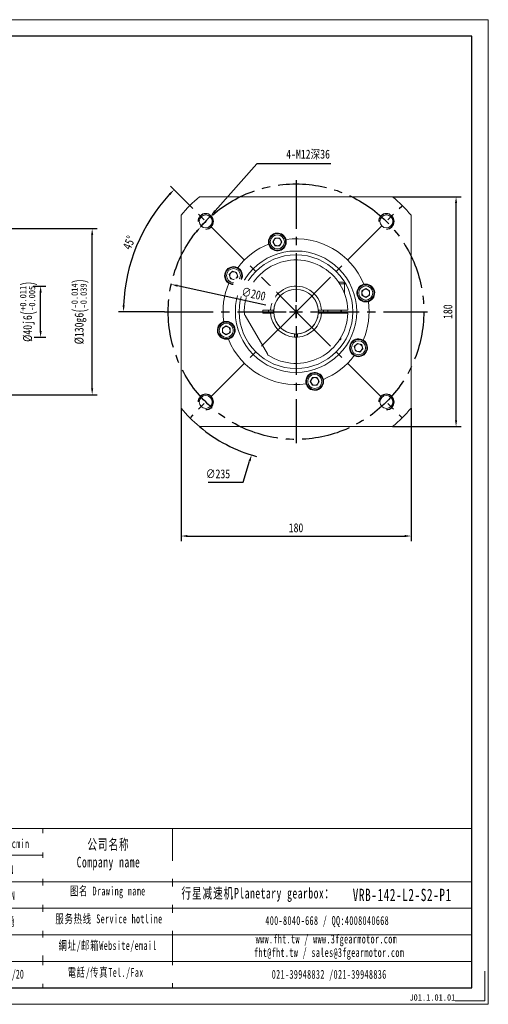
# Model space of a CAD drawing. Header units: millimetres. Extents: x 0 to 1090, y 0 to 771.
# Tile 7 of 7: x 723 to 1090, y 0 to 771. Entities that reach past the tile are written whole.
import ezdxf

# ---------------------------------------------------------------- set-up
doc = ezdxf.new("R2010")
doc.units = ezdxf.units.MM
doc.header["$LTSCALE"] = 2
doc.set_wipeout_variables(frame=1)
doc.header["$PDSIZE"] = -5
doc.linetypes.add('CENTER2', pattern=[28.575, 19.05, -3.175, 3.175, -3.175])
doc.layers.get('0').update_dxf_attribs({"lineweight": 18})
doc.layers.get('Defpoints').update_dxf_attribs({"lineweight": 18})
for name, color, linetype in [('1轮廓实线层', 7, 'Continuous'), ('2细线层', 4, 'Continuous'), ('3中心线层', 1, 'CENTER2'), ('6文字层', 3, 'Continuous'), ('7标注层', 4, 'Continuous')]:
    doc.layers.add(name, color=color, linetype=linetype)
doc.layers.add('图框_外框线', color=7, linetype='Continuous', lineweight=18)
doc.styles.add('TH_GBDIM', font='txt', dxfattribs={"width": 0.8})
doc.styles.add('标准', font='txt', dxfattribs={"width": 0.667})
doc.styles.add('样式 1', font='txt', dxfattribs={"width": 0.8})
doc.dimstyles.new('TH_GBDIM', dxfattribs={"dimscale": 2, "dimtxt": 3.5, "dimasz": 2.5, "dimexe": 2, "dimexo": 0, "dimgap": 1.5, "dimtad": 1, "dimdec": 1, "dimdsep": 46, "dimtxsty": 'TH_GBDIM', "dimcen": 2.5, "dimdle": 5, "dimclrd": 4, "dimclre": 4, "dimclrt": 3, "dimadec": 0, "dimazin": 0, "dimtfac": 0.714286, "dimtdec": 1, "dimtmove": 0, "dimatfit": 3, "dimfxl": 1, "dimtolj": 1, "dimarcsym": 0})

# ---------------------------------------------------------------- blocks, each defined once
blk = doc.blocks.new('*D12')
at = {"color": 4, "lineweight": -2}
for p, q in [((909, 657.95), (876.25, 621.2)), ((966.77, 657.95), (909, 657.95)), ((864.94, 608.51), (872.92, 617.47)), ((861.61, 604.78), (858.28, 601.05))]:
    blk.add_line(p, q, dxfattribs=at)
at = {"color": 4}
for points in [[(875.63, 621.76), (876.87, 620.65), (872.92, 617.47)], [(862.23, 604.23), (860.99, 605.34), (864.94, 608.51)]]:
    blk.add_solid(points, dxfattribs=at)
at = {"layer": 'Defpoints', "color": 0}
for p in [(872.92, 617.47), (864.94, 608.51)]:
    blk.add_point(p, dxfattribs=at)
at = {"color": 3, "insert": (949.09, 665.27), "char_height": 7, "attachment_point": 5, "style": 'TH_GBDIM'}
blk.add_mtext('\\A1;{4-M12深36}{}{}', dxfattribs=at)
blk = doc.blocks.new('*D13')
at = {"color": 4, "lineweight": -2}
for p, q in [((934.64, 542.28), (944.64, 542.28)), ((939.64, 537.28), (939.64, 547.28)), ((898.23, 408.76), (903.35, 425.28)), ((870.91, 408.76), (898.23, 408.76))]:
    blk.add_line(p, q, dxfattribs=at)
blk.add_arc((939.64, 542.28), 117.5, 229.99225, 254.72087, dxfattribs=at)
at = {"color": 4}
blk.add_solid([(904.15, 425.03), (902.56, 425.53), (904.84, 430.05)], dxfattribs=at)
at = {"layer": 'Defpoints', "color": 0}
for p in [(974.44, 654.51), (904.84, 430.05)]:
    blk.add_point(p, dxfattribs=at)
at = {"color": 3, "insert": (878.55, 415.26), "char_height": 7, "attachment_point": 5, "style": 'TH_GBDIM'}
blk.add_mtext('\\A1;∅235', dxfattribs=at)
blk = doc.blocks.new('*D14')
at = {"color": 4, "lineweight": -2}
for p, q in [((849.64, 466.74), (849.64, 362.63)), ((1029.64, 466.74), (1029.64, 362.63)), ((854.64, 366.63), (1024.64, 366.63))]:
    blk.add_line(p, q, dxfattribs=at)
at = {"color": 4}
for points in [[(854.64, 367.46), (854.64, 365.79), (849.64, 366.63)], [(1024.64, 365.79), (1024.64, 367.46), (1029.64, 366.63)]]:
    blk.add_solid(points, dxfattribs=at)
at = {"layer": 'Defpoints', "color": 0}
for p in [(849.64, 466.74), (1029.64, 466.74), (1029.64, 366.63)]:
    blk.add_point(p, dxfattribs=at)
at = {"color": 3, "insert": (939.64, 373.05), "char_height": 7, "attachment_point": 5, "style": 'TH_GBDIM'}
blk.add_mtext('\\A1;180', dxfattribs=at)
blk = doc.blocks.new('*D16')
at = {"color": 4, "lineweight": -2}
for p, q in [((694.01, 562.28), (706.77, 562.28)), ((733.78, 562.28), (743.72, 562.28)), ((739.72, 527.28), (739.72, 557.28)), ((694.01, 522.28), (706.54, 522.28)), ((734.6, 522.28), (743.72, 522.28))]:
    blk.add_line(p, q, dxfattribs=at)
at = {"color": 4}
for points in [[(740.55, 557.28), (738.88, 557.28), (739.72, 562.28)], [(738.88, 527.28), (740.55, 527.28), (739.72, 522.28)]]:
    blk.add_solid(points, dxfattribs=at)
at = {"layer": 'Defpoints', "color": 0}
for p in [(694.01, 562.28), (739.72, 562.28), (694.01, 522.28)]:
    blk.add_point(p, dxfattribs=at)
at = {"color": 3, "insert": (730.32, 542.28), "char_height": 7, "attachment_point": 5, "rotation": 90, "style": 'TH_GBDIM'}
blk.add_mtext('\\A1;{\\A1;{%%c40}{}{j6\\H0.7143x;{\\H2x;\\W0.5;(}\\S+0.011^ -0.005;{\\H2x;\\W0.5;)}}}', dxfattribs=at)
blk = doc.blocks.new('*D17')
at = {"color": 4, "lineweight": -2}
for p, q in [((613.21, 607.28), (784.06, 607.28)), ((780.06, 482.28), (780.06, 602.28)), ((613.21, 477.28), (784.06, 477.28))]:
    blk.add_line(p, q, dxfattribs=at)
at = {"color": 4}
for points in [[(780.9, 602.28), (779.23, 602.28), (780.06, 607.28)], [(779.23, 482.28), (780.9, 482.28), (780.06, 477.28)]]:
    blk.add_solid(points, dxfattribs=at)
at = {"layer": 'Defpoints', "color": 0}
for p in [(613.21, 607.28), (780.06, 607.28), (613.21, 477.28)]:
    blk.add_point(p, dxfattribs=at)
at = {"color": 3, "insert": (770.64, 542.28), "char_height": 7, "attachment_point": 5, "rotation": 90, "style": 'TH_GBDIM'}
blk.add_mtext('\\A1;{\\A1;{%%c130}{}{g6\\H0.7143x;{\\H2x;\\W0.5;(}\\S-0.014^ -0.039;{\\H2x;\\W0.5;)}}}', dxfattribs=at)
blk = doc.blocks.new('*D26')
at = {"layer": '7标注层', "color": 4, "lineweight": -2}
for p, q in [((856.91, 625.01), (841.34, 640.58)), ((836.64, 542.28), (800.62, 542.28))]:
    blk.add_line(p, q, dxfattribs=at)
blk.add_arc((939.64, 542.28), 135.02, 137.12187, 177.87813, dxfattribs=at)
at = {"layer": '7标注层', "color": 4}
for points in [[(841.3, 633.58), (840.1, 634.73), (844.17, 637.76)], [(803.88, 547.3), (805.54, 547.27), (804.62, 542.28)]]:
    blk.add_solid(points, dxfattribs=at)
at = {"layer": 'Defpoints', "color": 0}
for p in [(856.91, 625.01), (822.71, 609.79), (836.64, 542.28), (939.64, 542.28), (1042.64, 542.28)]:
    blk.add_point(p, dxfattribs=at)
at = {"layer": '7标注层', "color": 3, "insert": (809, 596.39), "char_height": 7, "attachment_point": 5, "rotation": 67.5, "style": 'TH_GBDIM'}
blk.add_mtext('\\A1;45%%d', dxfattribs=at)
blk = doc.blocks.new('*D27')
at = {"layer": '7标注层', "color": 4, "lineweight": -2}
for p, q in [((1015.18, 632.28), (1068.91, 632.28)), ((1064.91, 457.28), (1064.91, 627.28)), ((1015.18, 452.28), (1068.91, 452.28))]:
    blk.add_line(p, q, dxfattribs=at)
at = {"layer": '7标注层', "color": 4}
for points in [[(1065.74, 627.28), (1064.07, 627.28), (1064.91, 632.28)], [(1064.07, 457.28), (1065.74, 457.28), (1064.91, 452.28)]]:
    blk.add_solid(points, dxfattribs=at)
at = {"layer": 'Defpoints', "color": 0}
for p in [(1015.18, 632.28), (1064.91, 632.28), (1015.18, 452.28)]:
    blk.add_point(p, dxfattribs=at)
at = {"layer": '7标注层', "color": 3, "insert": (1058.49, 542.28), "char_height": 7, "attachment_point": 5, "rotation": 90, "style": 'TH_GBDIM'}
blk.add_mtext('\\A1;180', dxfattribs=at)
blk = doc.blocks.new('*D33')
at = {"layer": '7标注层', "color": 4, "lineweight": -2}
blk.add_line((916, 547.45), (846.83, 562.58), dxfattribs=at)
at = {"layer": '7标注层', "color": 4}
blk.add_solid([(847.01, 563.39), (846.65, 561.77), (841.95, 563.65)], dxfattribs=at)
at = {"layer": 'Defpoints', "color": 0}
for p in [(841.95, 563.65), (1037.33, 520.92)]:
    blk.add_point(p, dxfattribs=at)
at = {"layer": '7标注层', "color": 3, "insert": (906.39, 556.13), "char_height": 7, "attachment_point": 5, "rotation": 347.66322, "style": 'TH_GBDIM'}
blk.add_mtext('\\A1;∅200', dxfattribs=at)

msp = doc.modelspace()

# ---------------------------------------------------------------- linework, layer by layer
at = {"color": 7, "linetype": 'Continuous', "lineweight": 15}
for p, q in [((1015.18, 632.28), (864.1, 632.28)), ((849.64, 617.82), (849.64, 466.74)), ((1029.64, 466.74), (1029.64, 617.82)), ((923.28, 599.86), (921.55, 596.86)), ((921.55, 596.86), (923.28, 593.86)), ((926.75, 599.86), (923.28, 599.86)), ((923.28, 593.86), (926.75, 593.86)), ((928.48, 596.86), (926.75, 599.86)), ((926.75, 593.86), (928.48, 596.86)), ((889.81, 573.88), (887.36, 571.43)), ((887.36, 571.43), (888.26, 568.08)), ((893.16, 572.98), (889.81, 573.88)), ((894.05, 569.64), (893.16, 572.98)), ((888.26, 568.08), (891.61, 567.19)), ((891.61, 567.19), (894.05, 569.64)), ((976.39, 565.28), (972.97, 565.28)), ((973.8, 564.03), (977.64, 564.03)), ((994.21, 560.37), (991.21, 558.64)), ((991.21, 558.64), (991.21, 555.17)), ((991.21, 555.17), (994.21, 553.44)), ((997.21, 558.64), (994.21, 560.37)), ((994.21, 553.44), (997.21, 555.17)), ((997.21, 555.17), (997.21, 558.64)), ((913.64, 541.03), (913.64, 543.53)), ((913.64, 543.53), (918.68, 543.53)), ((918.68, 541.03), (913.64, 541.03)), ((920.18, 543.53), (921.61, 543.53)), ((921.61, 541.03), (920.18, 541.03)), ((957.67, 543.53), (959.1, 543.53)), ((959.1, 541.03), (957.67, 541.03)), ((960.6, 543.53), (979.62, 543.53)), ((979.62, 541.03), (960.6, 541.03)), ((899.74, 539.38), (917.18, 509.18)), ((885.06, 531.12), (882.06, 529.39)), ((882.06, 529.39), (882.06, 525.93)), ((882.06, 525.93), (885.06, 524.19)), ((888.06, 529.39), (885.06, 531.12)), ((885.06, 524.19), (888.06, 525.93)), ((888.06, 525.93), (888.06, 529.39)), ((938.39, 522.82), (938.39, 524.25)), ((940.89, 524.25), (940.89, 522.82)), ((973.64, 520.28), (974.24, 520.28)), ((974.64, 520.68), (973.9, 520.68)), ((987.67, 517.38), (985.22, 514.93)), ((991.02, 516.48), (987.67, 517.38)), ((985.22, 514.93), (986.12, 511.58)), ((986.12, 511.58), (989.47, 510.69)), ((989.47, 510.69), (991.92, 513.14)), ((991.92, 513.14), (991.02, 516.48)), ((952.53, 490.71), (950.8, 487.71)), ((950.8, 487.71), (952.53, 484.71)), ((955.99, 490.71), (952.53, 490.71)), ((957.73, 487.71), (955.99, 490.71)), ((955.99, 484.71), (957.73, 487.71)), ((952.53, 484.71), (955.99, 484.71)), ((864.1, 452.28), (1015.18, 452.28))]:
    msp.add_line(p, q, dxfattribs=at)
at = {"color": 7, "linetype": 'Continuous', "lineweight": 15, "flags": 128}
for points in [[(975.12, 541.03), (975.14, 542.28), (975.12, 543.53)], [(940.89, 522.32), (939.64, 522.28), (938.39, 522.32)]]:
    msp.add_lwpolyline(points, dxfattribs=at)
at = {"color": 7, "linetype": 'Continuous', "lineweight": 15}
for centre, radius in [((868.93, 612.99), 5.1), ((1010.35, 612.99), 5.1), ((925.02, 596.86), 6.5), ((925.02, 596.86), 5.5), ((939.64, 542.28), 47.5), ((939.64, 542.28), 44.5), ((890.71, 570.53), 6.5), ((890.71, 570.53), 5.5), ((994.21, 556.91), 6.5), ((994.21, 556.91), 5.5), ((885.06, 527.66), 6.5), ((885.06, 527.66), 5.5), ((988.57, 514.03), 6.5), ((988.57, 514.03), 5.5), ((954.26, 487.71), 6.5), ((954.26, 487.71), 5.5), ((868.93, 471.57), 5.1), ((1010.35, 471.57), 5.1)]:
    msp.add_circle(centre, radius, dxfattribs=at)
for centre, radius, start, end in [((939.64, 542.28), 117.5, 130.00775, 139.99225), ((939.64, 542.28), 117.5, 40.00775, 49.99225), ((925.02, 596.86), 7, 20.97017, 189.02983), ((939.64, 542.28), 57.15, 112.03203, 142.96797), ((925.02, 596.86), 7, 193.19807, 202.64642), ((925.02, 596.86), 7, 202.64642, 7.35358), ((925.02, 596.86), 3, 150, 210), ((925.02, 596.86), 3, 90, 150), ((925.02, 596.86), 3, 210, 270), ((925.02, 596.86), 3, 30, 90), ((925.02, 596.86), 3, 270, 330), ((925.02, 596.86), 3, 330, 30), ((939.64, 542.28), 57.15, 22.03203, 97.96797), ((925.02, 596.86), 7, 7.35358, 16.80193), ((939.64, 542.28), 40.5, 1.76867, 182.73396), ((890.71, 570.53), 7, 65.97017, 234.02983), ((890.71, 570.53), 3, 135, 195), ((890.71, 570.53), 7, 247.64642, 52.35358), ((890.71, 570.53), 3, 75, 135), ((890.71, 570.53), 3, 15, 75), ((890.71, 570.53), 3, 315, 15), ((890.71, 570.53), 7, 52.35358, 61.80193), ((939.64, 542.28), 57.15, 157.03203, 187.96797), ((890.71, 570.53), 7, 238.19807, 247.64642), ((890.71, 570.53), 3, 195, 255), ((890.71, 570.53), 3, 255, 315), ((976.39, 564.03), 1.25, 0, 90), ((994.21, 556.91), 7, 112.64642, 277.35358), ((994.21, 556.91), 7, 103.19807, 112.64642), ((994.21, 556.91), 7, 290.97017, 99.02983), ((939.64, 542.28), 20, 75.52249, 176.41668), ((939.64, 542.28), 17.5, 106.60155, 175.90396), ((939.64, 542.28), 20, 3.58332, 75.52249), ((939.64, 542.28), 17.5, 4.09604, 73.39845), ((994.21, 556.91), 3, 120, 180), ((994.21, 556.91), 3, 180, 240), ((994.21, 556.91), 3, 60, 120), ((994.21, 556.91), 3, 0, 60), ((994.21, 556.91), 3, 300, 0), ((939.64, 542.28), 57.15, 337.03203, 7.96797), ((994.21, 556.91), 3, 240, 300), ((994.21, 556.91), 7, 277.35358, 286.80193), ((939.64, 542.28), 40.5, 237.26604, 358.23133), ((939.64, 542.28), 21.5, 176.66697, 183.33303), ((939.64, 542.28), 20, 183.58332, 266.41668), ((939.64, 542.28), 17.6, 175.92727, 184.07273), ((939.64, 542.28), 17.5, 184.09604, 265.90396), ((939.64, 542.28), 17.5, 274.09604, 355.90396), ((939.64, 542.28), 20, 273.58332, 356.41668), ((939.64, 542.28), 17.6, 355.92727, 4.07273), ((939.64, 542.28), 21.5, 356.66697, 3.33303), ((885.06, 527.66), 7, 110.97017, 279.02983), ((885.06, 527.66), 7, 97.35358, 106.80193), ((885.06, 527.66), 7, 292.64642, 97.35358), ((885.06, 527.66), 3, 120, 180), ((885.06, 527.66), 3, 180, 240), ((885.06, 527.66), 3, 60, 120), ((885.06, 527.66), 3, 240, 300), ((885.06, 527.66), 3, 0, 60), ((885.06, 527.66), 3, 300, 0), ((939.64, 542.28), 17.6, 265.92727, 274.07273), ((885.06, 527.66), 7, 283.19807, 292.64642), ((939.64, 542.28), 57.15, 202.03203, 277.96797), ((988.57, 514.03), 7, 67.64642, 232.35358), ((988.57, 514.03), 7, 245.97017, 54.02983), ((988.57, 514.03), 3, 75, 135), ((988.57, 514.03), 3, 15, 75), ((988.57, 514.03), 7, 58.19807, 67.64642), ((988.57, 514.03), 3, 135, 195), ((988.57, 514.03), 3, 195, 255), ((988.57, 514.03), 3, 255, 315), ((988.57, 514.03), 3, 315, 15), ((939.64, 542.28), 57.15, 292.03203, 322.96797), ((988.57, 514.03), 7, 232.35358, 241.80193), ((954.26, 487.71), 7, 22.64642, 187.35358), ((954.26, 487.71), 7, 187.35358, 196.80193), ((954.26, 487.71), 7, 200.97017, 9.02983), ((954.26, 487.71), 3, 150, 210), ((954.26, 487.71), 3, 90, 150), ((954.26, 487.71), 3, 210, 270), ((954.26, 487.71), 3, 30, 90), ((954.26, 487.71), 3, 270, 330), ((954.26, 487.71), 3, 330, 30), ((954.26, 487.71), 7, 13.19807, 22.64642), ((939.64, 542.28), 117.5, 220.00775, 229.99225), ((939.64, 542.28), 117.5, 310.00775, 319.99225)]:
    msp.add_arc(centre, radius, start, end, dxfattribs=at)
for points in [[(918.2, 595.26), (918.1, 595.76)], [(931.55, 599.36), (931.72, 598.88)], [(893.56, 576.93), (894.02, 576.7)], [(887.02, 564.58), (886.6, 564.87)], [(977.64, 564.03), (977.64, 556.29)], [(992.62, 563.72), (993.12, 563.82)], [(996.72, 550.37), (996.24, 550.2)], [(899.19, 540.35), (899.74, 539.38)], [(918.68, 543.53), (919.68, 543.53)], [(919.68, 541.03), (918.68, 541.03)], [(919.68, 543.53), (920.18, 543.53)], [(920.18, 541.03), (919.68, 541.03)], [(921.61, 543.53), (922.18, 543.53)], [(922.18, 541.03), (921.61, 541.03)], [(957.09, 543.53), (957.67, 543.53)], [(957.67, 541.03), (957.09, 541.03)], [(959.1, 543.53), (959.6, 543.53)], [(959.6, 541.03), (959.1, 541.03)], [(959.6, 543.53), (960.6, 543.53)], [(960.6, 541.03), (959.6, 541.03)], [(964.64, 541.03), (964.64, 543.53)], [(974.64, 543.53), (974.64, 541.03)], [(979.62, 543.53), (980.12, 543.53)], [(980.12, 541.03), (979.62, 541.03)], [(882.56, 534.2), (883.04, 534.36)], [(938.39, 524.25), (938.39, 524.83)], [(940.89, 524.83), (940.89, 524.25)], [(886.66, 520.84), (886.16, 520.75)], [(938.39, 522.32), (938.39, 522.82)], [(940.89, 522.82), (940.89, 522.32)], [(974.64, 520.68), (974.24, 520.28)], [(974.64, 521.9), (974.64, 520.68)], [(992.26, 519.98), (992.68, 519.7)], [(917.18, 509.18), (917.74, 508.21)], [(985.72, 507.64), (985.26, 507.86)], [(947.73, 485.2), (947.56, 485.68)], [(961.08, 489.31), (961.18, 488.81)]]:
    msp.add_open_spline(points, degree=1, dxfattribs=at)
at = {"layer": '2细线层'}
for centre in [(868.93, 612.99), (1010.35, 612.99), (868.93, 471.57), (1010.35, 471.57)]:
    msp.add_arc(centre, 6, 270, 180, dxfattribs=at)
at = {"layer": '3中心线层'}
for p, q in [((939.64, 645.28), (939.64, 439.28)), ((939.64, 542.28), (856.91, 625.01)), ((939.64, 542.28), (1022.37, 625.01)), ((836.64, 542.28), (1042.64, 542.28)), ((939.64, 542.28), (856.91, 459.55)), ((939.64, 542.28), (1022.37, 459.55))]:
    msp.add_line(p, q, dxfattribs=at)
msp.add_circle((939.64, 542.28), 100, dxfattribs=at)
at = {"layer": '图框_外框线'}
for p, q in [((96.3, 137.56), (1077.16, 137.56)), ((741.56, 137.56), (741.56, 12.98)), ((842.83, 137.56), (842.83, 12.98)), ((190.29, 116.78), (741.56, 116.78)), ((96.3, 95.99), (1077.16, 95.99)), ((190.29, 75.2), (1077.16, 75.2)), ((190.29, 54.42), (1077.16, 54.42)), ((190.29, 33.63), (1077.16, 33.63))]:
    msp.add_line(p, q, dxfattribs=at)
at = {"layer": '图框_外框线', "color": 3}
msp.add_lwpolyline([(0, 0), (1090.13, 0), (1090.13, 770.88), (0, 770.88)], close=True, dxfattribs=at)
at = {"layer": '图框_外框线', "color": 3, "lineweight": 25}
msp.add_lwpolyline([(64.89, 12.98), (1077.16, 12.98), (1077.16, 757.9), (64.89, 757.9)], close=True, dxfattribs=at)
at = {"layer": '图框_外框线', "color": 3}
msp.add_lwpolyline([(1087.54, 25.96), (1087.54, 2.6), (1064.18, 2.6)], dxfattribs=at)

# ---------------------------------------------------------------- texts
at = {"layer": '6文字层', "insert": (1028.42, 7.87), "char_height": 5, "width": 43.3044, "attachment_point": 1, "style": '样式 1'}
msp.add_mtext('J01.1.01.01', dxfattribs=at)
at = {"layer": '图框_外框线', "color": 1, "attachment_point": 2, "style": '标准'}
for s, insert, char_height, width in [('\\T1.1;公司名称\\PCompany name', (792.84, 129.36), 8.315, 107.6529), ('\\T1.1;图名 Drawing name', (792.27, 92.16), 6.9291, 88.6146), ('\\T1.1;  行星减速机Planetary gearbox：', (905.82, 91.16), 8.315, 130.7748), ('\\pxt5;{\\T1.1;VRB-142-L2-S2-P1}', (1022.74, 90.49), 9.7008, 70.5973), ('\\T1.1;服务热线 Service hotline', (793.25, 70.37), 6.9291, 98.7252), ('\\T1.1;400-8040-668 / QQ:4008040668', (964.06, 69.05), 6.9291, 201.7447), ('\\T1.1;www.fht.tw / www.3fgearmotor.com ', (963.42, 54.61), 6.9291, 201.9719), ('\\T1.1;網址/邮箱Website/email', (792.17, 49.49), 6.9291, 102.7636), ('\\T1.1;\\pxt12;fht@fht.tw / sales@3fgearmotor.com ', (965.53, 44.06), 6.9291, 201.9719), ('\\T1.1;電話/传真Tel./Fax', (790.62, 28.45), 6.9291, 103.9995), ('\\T1.1;021-39948832 /021-39948836 ', (965.6, 26.94), 6.9291, 154.2208)]:
    msp.add_mtext(s, dxfattribs=dict(at, insert=insert, char_height=char_height, width=width))

# ---------------------------------------------------------------- dimensions: what is measured, and where the dimension line sits
dim = msp.add_diameter_dim_2p(p1=(864.94, 608.51), p2=(872.92, 617.47), text='{4-M12深36}{}{}', dimstyle='TH_GBDIM', override={"dimtoh": 1, "dimzin": 9})
dim.commit()
dim.dimension.update_dxf_attribs({"geometry": '*D12', "text_midpoint": (949.09, 657.95), "dimtype": 163})
dim = msp.add_diameter_dim_2p(p1=(974.44, 654.51), p2=(904.84, 430.05), dimstyle='TH_GBDIM', override={"dimtih": 1, "dimtoh": 1, "dimzin": 9, "dimtofl": 0})
dim.commit()
dim.dimension.update_dxf_attribs({"geometry": '*D13', "text_midpoint": (878.55, 408.76), "dimtype": 163})
dim = msp.add_linear_dim(base=(780.06, 607.28), p1=(613.21, 477.28), p2=(613.21, 607.28), angle=90, text='{\\A1;{%%c<>}{}{g6\\H0.7143x;{\\H2x;\\W0.5;(}\\S-0.014^ -0.039;{\\H2x;\\W0.5;)}}}', dimstyle='TH_GBDIM', override={"dimgap": 1.5, "dimtad": 1, "dimjust": 0, "dimdec": 1, "dimlfac": 1, "dimse1": 0, "dimse2": 0, "dimsd1": 0, "dimsd2": 0, "dimtp": -0.014, "dimtm": 0.039, "dimtdec": 3, "dimtzin": 8})
dim.commit()
dim.dimension.update_dxf_attribs({"geometry": '*D17', "text_midpoint": (770.64, 542.28)})
dim = msp.add_linear_dim(base=(739.72, 562.28), p1=(694.01, 522.28), p2=(694.01, 562.28), angle=90, text='{\\A1;{%%c<>}{}{j6\\H0.7143x;{\\H2x;\\W0.5;(}\\S+0.011^ -0.005;{\\H2x;\\W0.5;)}}}', dimstyle='TH_GBDIM', override={"dimtp": 0.011, "dimtm": 0.005, "dimtdec": 3, "dimtzin": 8})
dim.commit()
dim.dimension.update_dxf_attribs({"geometry": '*D16', "text_midpoint": (739.72, 542.28), "dimtype": 160})
dim = msp.add_linear_dim(base=(1029.64, 366.63), p1=(849.64, 466.74), p2=(1029.64, 466.74), dimstyle='TH_GBDIM', override={"dimzin": 9})
dim.commit()
dim.dimension.update_dxf_attribs({"geometry": '*D14', "text_midpoint": (939.64, 366.63), "dimtype": 160})
at = {"layer": '7标注层'}
dim = msp.add_angular_dim_2l(base=(822.71, 609.79), line1=((836.64, 542.28), (1042.64, 542.28)), line2=((939.64, 542.28), (856.91, 625.01)), dimstyle='TH_GBDIM', dxfattribs=at)
dim.commit()
dim.dimension.update_dxf_attribs({"geometry": '*D26', "text_midpoint": (809, 596.39)})
dim = msp.add_linear_dim(base=(1064.91, 632.28), p1=(1015.18, 452.28), p2=(1015.18, 632.28), angle=90, dimstyle='TH_GBDIM', dxfattribs=at)
dim.commit()
dim.dimension.update_dxf_attribs({"geometry": '*D27', "text_midpoint": (1058.49, 542.28)})

# ---------------------------------------------------------------- next in the draw order: texts
at = {"layer": '图框_外框线', "color": 1, "char_height": 6.9291, "attachment_point": 2, "style": '标准', "bg_fill": 2}
for s, insert, width in [('{\\T1.1;50 N.m/arcmin}', (708.51, 129.25), 88.6146), ('{\\f宋体|b0|i0|c134|p2;容许径向力Max Radial Force}', (628.92, 111.17), 324.7309), ('{\\f宋体|b0|i0|c134|p2;容许轴向力Max Axial Force}', (626.91, 89.35), 324.7309), ('{\\fSimSun|b0|i0|c134|p2;\\T1.1;设计 \\fArial|b0|i0|c0|p34;Design\\fSimSun|b0|i0|c134|p2;：}', (618.04, 68.79), 324.7309), ('{\\fSimSun|b0|i0|c134|p2;\\T1.1;复核 \\fArial|b0|i0|c0|p34;Recheck\\fSimSun|b0|i0|c134|p2;：}', (620.63, 48.66), 324.7309), ('{\\T1.1;日期 Date：}', (614.66, 26.63), 324.7309)]:
    msp.add_mtext(s, dxfattribs=dict(at, insert=insert, width=width))

# ---------------------------------------------------------------- next in the draw order: wipeouts: each hides what was drawn before it
msp.add_wipeout([(888.88, 556.05), (891.61, 568.55), (925, 561.25), (922.26, 548.74)]).dxf.layer = '1轮廓实线层'

# ---------------------------------------------------------------- next in the draw order: linework, layer by layer
msp.add_circle((939.64, 542.28), 17.5)

# ---------------------------------------------------------------- next in the draw order: texts
at = {"layer": '图框_外框线', "color": 1, "width": 324.7309, "attachment_point": 2, "style": '标准', "bg_fill": 2}
for s, insert, char_height in [('{\\f宋体|b0|i0|c134|p2;\\W0.65;扭转刚性 \\fArial|b0|i0|c0|p34;Torsional Rigidity}', (630.37, 130.33), 6.9291), ('{\\fSimSun|b1|i0|c134|p2;6700 N}', (708.97, 108.85), 6.9291), ('{\\fSimSun|b1|i0|c134|p2;3350 N}', (710.12, 88.52), 6.9291), ('{\\fSimSun|b0|i0|c134|p2;\\T1.1;刘建勇 }', (709.54, 68.12), 6.9291), ('2024/08/20', (710.88, 27.1), 6.929)]:
    msp.add_mtext(s, dxfattribs=dict(at, insert=insert, char_height=char_height))

# ---------------------------------------------------------------- next in the draw order: dimensions: what is measured, and where the dimension line sits
at = {"layer": '7标注层'}
dim = msp.add_diameter_dim_2p(p1=(1037.33, 520.92), p2=(841.95, 563.65), dimstyle='TH_GBDIM', dxfattribs=at)
dim.commit()
dim.dimension.update_dxf_attribs({"geometry": '*D33', "text_midpoint": (905.01, 549.85), "dimtype": 163})

doc.saveas('drawing.dxf')
